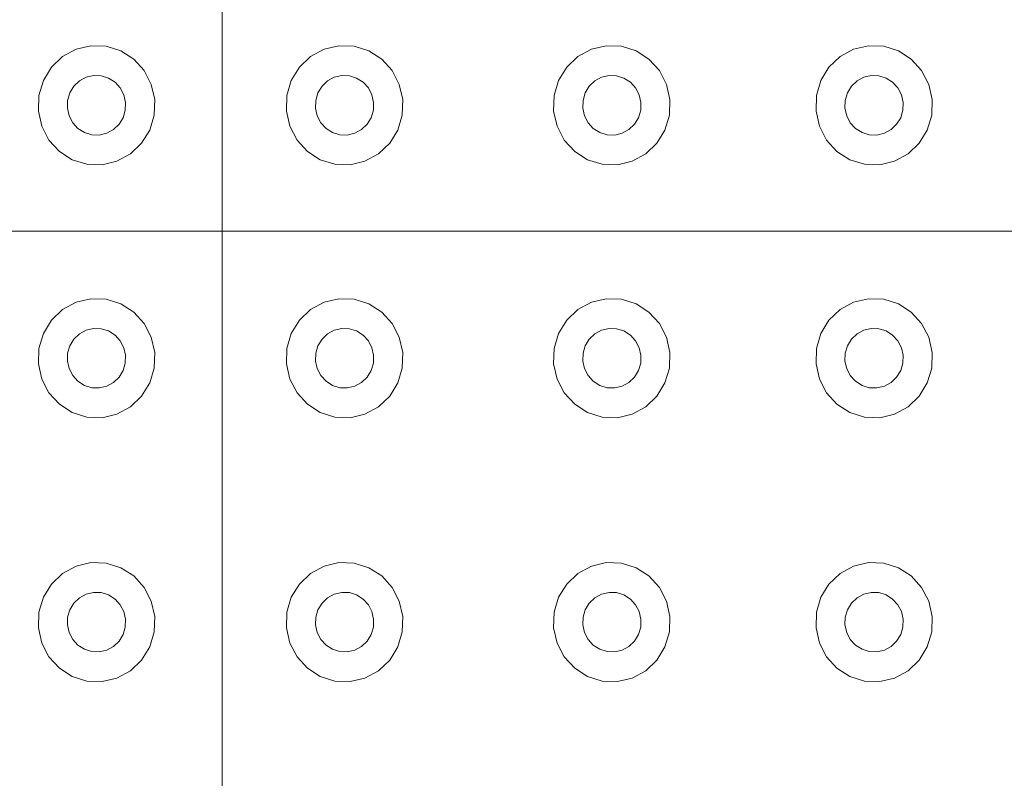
# Model space of a CAD drawing. Extents: x 5066 to 9756, y -2696 to -1109.
# Tile 161 of 248: x 9405.73 to 9406.107, y -2583.247 to -2582.956. Entities that reach past the tile are written whole.
import ezdxf

# ---------------------------------------------------------------- set-up
doc = ezdxf.new("R2010")
doc.units = 0
doc.header["$MEASUREMENT"] = 0
doc.layers.add('IFC-Elemento construtivo genérico-Contorno', color=253, linetype='CONTINUOUS', lineweight=5)

msp = doc.modelspace()

# ---------------------------------------------------------------- linework, layer by layer
at = {"layer": 'IFC-Elemento construtivo genérico-Contorno', "color": 8, "lineweight": 5}
for p, q in [((9405.80741, -2583.03726), (9405.80741, -2582.53725)), ((9405.74636, -2582.97037), (9405.75152, -2582.96757)), ((9405.75152, -2582.96757), (9405.75722, -2582.96622)), ((9405.75722, -2582.96622), (9405.76304, -2582.96642)), ((9405.76304, -2582.96642), (9405.76863, -2582.96817)), ((9405.76863, -2582.96817), (9405.77359, -2582.97133)), ((9405.84132, -2582.97037), (9405.84648, -2582.96757)), ((9405.84648, -2582.96757), (9405.85218, -2582.96622)), ((9405.85218, -2582.96622), (9405.858, -2582.96642)), ((9405.858, -2582.96642), (9405.86359, -2582.96817)), ((9405.86359, -2582.96817), (9405.86855, -2582.97133)), ((9405.94366, -2582.97037), (9405.94882, -2582.96757)), ((9405.94882, -2582.96757), (9405.95448, -2582.96622)), ((9405.95448, -2582.96622), (9405.96034, -2582.96642)), ((9405.96034, -2582.96642), (9405.96589, -2582.96817)), ((9405.96589, -2582.96817), (9405.97085, -2582.97133)), ((9406.04405, -2582.97037), (9406.04921, -2582.96757)), ((9406.04921, -2582.96757), (9406.05488, -2582.96622)), ((9406.05488, -2582.96622), (9406.06073, -2582.96642)), ((9406.06073, -2582.96642), (9406.06632, -2582.96817)), ((9406.06632, -2582.96817), (9406.07124, -2582.97133)), ((9405.7421, -2582.97445), (9405.74636, -2582.97037)), ((9405.77359, -2582.97133), (9405.77757, -2582.97571)), ((9405.83706, -2582.97445), (9405.84132, -2582.97037)), ((9405.86855, -2582.97133), (9405.87253, -2582.97571)), ((9405.93937, -2582.97445), (9405.94366, -2582.97037)), ((9405.97085, -2582.97133), (9405.97484, -2582.97571)), ((9406.03976, -2582.97445), (9406.04405, -2582.97037)), ((9406.07124, -2582.97133), (9406.07523, -2582.97571)), ((9405.73902, -2582.97952), (9405.7421, -2582.97445)), ((9405.77757, -2582.97571), (9405.7803, -2582.98098)), ((9405.83394, -2582.97952), (9405.83706, -2582.97445)), ((9405.87253, -2582.97571), (9405.87527, -2582.98098)), ((9405.93628, -2582.97952), (9405.93937, -2582.97445)), ((9405.97484, -2582.97571), (9405.97757, -2582.98098)), ((9406.03667, -2582.97952), (9406.03976, -2582.97445)), ((9406.07523, -2582.97571), (9406.078, -2582.98098)), ((9405.7373, -2582.98524), (9405.73902, -2582.97952)), ((9405.75073, -2582.98173), (9405.75284, -2582.97969)), ((9405.75284, -2582.97969), (9405.75542, -2582.97828)), ((9405.75542, -2582.97828), (9405.75827, -2582.97761)), ((9405.75827, -2582.97761), (9405.7612, -2582.97772)), ((9405.7612, -2582.97772), (9405.76398, -2582.97859)), ((9405.76398, -2582.97859), (9405.76648, -2582.98017)), ((9405.83226, -2582.98524), (9405.83394, -2582.97952)), ((9405.8457, -2582.98173), (9405.8478, -2582.97969)), ((9405.8478, -2582.97969), (9405.85038, -2582.97828)), ((9405.85038, -2582.97828), (9405.85323, -2582.97761)), ((9405.85323, -2582.97761), (9405.85616, -2582.97772)), ((9405.85616, -2582.97772), (9405.85894, -2582.97859)), ((9405.85894, -2582.97859), (9405.86144, -2582.98017)), ((9405.93456, -2582.98524), (9405.93628, -2582.97952)), ((9405.948, -2582.98173), (9405.95015, -2582.97969)), ((9405.95015, -2582.97969), (9405.95273, -2582.97828)), ((9405.95273, -2582.97828), (9405.95558, -2582.97761)), ((9405.95558, -2582.97761), (9405.95847, -2582.97772)), ((9405.95847, -2582.97772), (9405.96128, -2582.97859)), ((9405.96128, -2582.97859), (9405.96374, -2582.98017)), ((9406.03499, -2582.98524), (9406.03667, -2582.97952)), ((9406.04839, -2582.98173), (9406.05054, -2582.97969)), ((9406.05054, -2582.97969), (9406.05312, -2582.97828)), ((9406.05312, -2582.97828), (9406.05597, -2582.97761)), ((9406.05597, -2582.97761), (9406.0589, -2582.97772)), ((9406.0589, -2582.97772), (9406.06167, -2582.97859)), ((9406.06167, -2582.97859), (9406.06413, -2582.98017)), ((9405.74917, -2582.98426), (9405.75073, -2582.98173)), ((9405.76648, -2582.98017), (9405.76847, -2582.98236)), ((9405.76847, -2582.98236), (9405.76984, -2582.98499)), ((9405.7803, -2582.98098), (9405.78163, -2582.9868)), ((9405.84413, -2582.98426), (9405.8457, -2582.98173)), ((9405.86144, -2582.98017), (9405.86343, -2582.98236)), ((9405.86343, -2582.98236), (9405.8648, -2582.98499)), ((9405.87527, -2582.98098), (9405.87659, -2582.9868)), ((9405.94648, -2582.98426), (9405.948, -2582.98173)), ((9405.96374, -2582.98017), (9405.96573, -2582.98236)), ((9405.96573, -2582.98236), (9405.9671, -2582.98499)), ((9405.97757, -2582.98098), (9405.9789, -2582.9868)), ((9406.04687, -2582.98426), (9406.04839, -2582.98173)), ((9406.06413, -2582.98017), (9406.06613, -2582.98236)), ((9406.06613, -2582.98236), (9406.06753, -2582.98499)), ((9406.078, -2582.98098), (9406.07929, -2582.9868)), ((9405.7371, -2582.99121), (9405.7373, -2582.98524)), ((9405.74823, -2582.99011), (9405.74831, -2582.98712)), ((9405.74831, -2582.98712), (9405.74917, -2582.98426)), ((9405.76984, -2582.98499), (9405.7705, -2582.9879)), ((9405.7814, -2582.99278), (9405.78163, -2582.9868)), ((9405.83206, -2582.99121), (9405.83226, -2582.98524)), ((9405.8432, -2582.99011), (9405.84327, -2582.98712)), ((9405.84327, -2582.98712), (9405.84413, -2582.98426)), ((9405.8648, -2582.98499), (9405.86546, -2582.9879)), ((9405.87636, -2582.99278), (9405.87659, -2582.9868)), ((9405.93437, -2582.99121), (9405.93456, -2582.98524)), ((9405.9455, -2582.99011), (9405.94562, -2582.98712)), ((9405.94562, -2582.98712), (9405.94648, -2582.98426)), ((9405.9671, -2582.98499), (9405.96777, -2582.9879)), ((9405.9787, -2582.99278), (9405.9789, -2582.9868)), ((9406.0348, -2582.99121), (9406.03499, -2582.98524)), ((9406.04589, -2582.99011), (9406.04601, -2582.98712)), ((9406.04601, -2582.98712), (9406.04687, -2582.98426)), ((9406.06753, -2582.98499), (9406.06816, -2582.9879)), ((9406.07909, -2582.99278), (9406.07929, -2582.9868)), ((9405.7371, -2582.99121), (9405.73839, -2582.99703)), ((9405.74823, -2582.99011), (9405.7489, -2582.99302)), ((9405.76952, -2582.99375), (9405.77038, -2582.99089)), ((9405.77038, -2582.99089), (9405.7705, -2582.9879)), ((9405.83206, -2582.99121), (9405.83335, -2582.99703)), ((9405.8432, -2582.99011), (9405.84382, -2582.99302)), ((9405.86448, -2582.99375), (9405.86534, -2582.99089)), ((9405.86534, -2582.99089), (9405.86546, -2582.9879)), ((9405.93437, -2582.99121), (9405.9357, -2582.99703)), ((9405.9455, -2582.99011), (9405.94616, -2582.99302)), ((9405.96683, -2582.99375), (9405.96769, -2582.99089)), ((9405.96769, -2582.99089), (9405.96777, -2582.9879)), ((9406.0348, -2582.99121), (9406.03609, -2582.99703)), ((9406.04589, -2582.99011), (9406.04655, -2582.99302)), ((9406.06722, -2582.99375), (9406.06808, -2582.99089)), ((9406.06808, -2582.99089), (9406.06816, -2582.9879)), ((9405.7489, -2582.99302), (9405.75027, -2582.99566)), ((9405.768, -2582.99629), (9405.76952, -2582.99375)), ((9405.77972, -2582.99849), (9405.7814, -2582.99278)), ((9405.84382, -2582.99302), (9405.84523, -2582.99566)), ((9405.86296, -2582.99629), (9405.86448, -2582.99375)), ((9405.87468, -2582.99849), (9405.87636, -2582.99278)), ((9405.94616, -2582.99302), (9405.94753, -2582.99566)), ((9405.96527, -2582.99629), (9405.96683, -2582.99375)), ((9405.97698, -2582.99849), (9405.9787, -2582.99278)), ((9406.04655, -2582.99302), (9406.04792, -2582.99566)), ((9406.06566, -2582.99629), (9406.06722, -2582.99375)), ((9406.07741, -2582.99849), (9406.07909, -2582.99278)), ((9405.73839, -2582.99703), (9405.74116, -2583.00231)), ((9405.75027, -2582.99566), (9405.75226, -2582.99784)), ((9405.75226, -2582.99784), (9405.75472, -2582.99943)), ((9405.76327, -2582.99973), (9405.76585, -2582.99832)), ((9405.76585, -2582.99832), (9405.768, -2582.99629)), ((9405.77663, -2583.00356), (9405.77972, -2582.99849)), ((9405.83335, -2582.99703), (9405.83613, -2583.00231)), ((9405.84523, -2582.99566), (9405.84722, -2582.99784)), ((9405.84722, -2582.99784), (9405.84968, -2582.99943)), ((9405.85823, -2582.99973), (9405.86081, -2582.99832)), ((9405.86081, -2582.99832), (9405.86296, -2582.99629)), ((9405.87159, -2583.00356), (9405.87468, -2582.99849)), ((9405.9357, -2582.99703), (9405.93843, -2583.00231)), ((9405.94753, -2582.99566), (9405.94952, -2582.99784)), ((9405.94952, -2582.99784), (9405.95202, -2582.99943)), ((9405.96058, -2582.99973), (9405.96316, -2582.99832)), ((9405.96316, -2582.99832), (9405.96527, -2582.99629)), ((9405.9739, -2583.00356), (9405.97698, -2582.99849)), ((9406.03609, -2582.99703), (9406.03882, -2583.00231)), ((9406.04792, -2582.99566), (9406.04991, -2582.99784)), ((9406.04991, -2582.99784), (9406.05241, -2582.99943)), ((9406.06097, -2582.99973), (9406.06355, -2582.99832)), ((9406.06355, -2582.99832), (9406.06566, -2582.99629)), ((9406.07429, -2583.00356), (9406.07741, -2582.99849)), ((9405.74116, -2583.00231), (9405.74515, -2583.00668)), ((9405.75472, -2582.99943), (9405.75753, -2583.0003)), ((9405.75753, -2583.0003), (9405.76042, -2583.0004)), ((9405.76042, -2583.0004), (9405.76327, -2582.99973)), ((9405.83613, -2583.00231), (9405.84011, -2583.00668)), ((9405.84968, -2582.99943), (9405.85245, -2583.0003)), ((9405.85245, -2583.0003), (9405.85538, -2583.0004)), ((9405.85538, -2583.0004), (9405.85823, -2582.99973)), ((9405.93843, -2583.00231), (9405.94241, -2583.00668)), ((9405.95202, -2582.99943), (9405.9548, -2583.0003)), ((9405.9548, -2583.0003), (9405.95773, -2583.0004)), ((9405.95773, -2583.0004), (9405.96058, -2582.99973)), ((9406.03882, -2583.00231), (9406.0428, -2583.00668)), ((9406.05241, -2582.99943), (9406.05519, -2583.0003)), ((9406.05519, -2583.0003), (9406.05812, -2583.0004)), ((9406.05812, -2583.0004), (9406.06097, -2582.99973)), ((9405.77234, -2583.00764), (9405.77663, -2583.00356)), ((9405.8673, -2583.00764), (9405.87159, -2583.00356)), ((9405.96964, -2583.00764), (9405.9739, -2583.00356)), ((9406.07003, -2583.00764), (9406.07429, -2583.00356)), ((9405.74515, -2583.00668), (9405.75007, -2583.00985)), ((9405.75007, -2583.00985), (9405.75566, -2583.01159)), ((9405.76718, -2583.01045), (9405.77234, -2583.00764)), ((9405.84015, -2583.00671), (9405.84503, -2583.00985)), ((9405.84503, -2583.00985), (9405.85062, -2583.01159)), ((9405.86214, -2583.01045), (9405.8673, -2583.00764)), ((9405.94241, -2583.00668), (9405.94738, -2583.00985)), ((9405.94738, -2583.00985), (9405.95296, -2583.01159)), ((9405.96448, -2583.01045), (9405.96964, -2583.00764)), ((9406.0428, -2583.00668), (9406.04777, -2583.00985)), ((9406.04777, -2583.00985), (9406.05335, -2583.01159)), ((9406.06488, -2583.01045), (9406.07003, -2583.00764)), ((9405.75566, -2583.01159), (9405.76152, -2583.01179)), ((9405.76152, -2583.01179), (9405.76718, -2583.01045)), ((9405.85062, -2583.01159), (9405.85648, -2583.01179)), ((9405.85648, -2583.01179), (9405.86214, -2583.01045)), ((9405.95296, -2583.01159), (9405.95878, -2583.01179)), ((9405.95878, -2583.01179), (9405.96448, -2583.01045)), ((9406.05335, -2583.01159), (9406.05921, -2583.01179)), ((9406.05921, -2583.01179), (9406.06488, -2583.01045)), ((9405.55667, -2583.03726), (9405.80741, -2583.03726)), ((9405.80741, -2583.03726), (9406.30741, -2583.03726)), ((9405.80741, -2583.53726), (9405.80741, -2583.03726)), ((9405.74636, -2583.06721), (9405.75152, -2583.0644)), ((9405.75152, -2583.0644), (9405.75722, -2583.06306)), ((9405.75722, -2583.06306), (9405.76304, -2583.06326)), ((9405.76304, -2583.06326), (9405.76863, -2583.06501)), ((9405.76863, -2583.06501), (9405.77359, -2583.06818)), ((9405.84132, -2583.06721), (9405.84648, -2583.0644)), ((9405.84648, -2583.0644), (9405.85218, -2583.06306)), ((9405.85218, -2583.06306), (9405.858, -2583.06326)), ((9405.858, -2583.06326), (9405.86359, -2583.06501)), ((9405.86359, -2583.06501), (9405.86855, -2583.06818)), ((9405.94366, -2583.06721), (9405.94882, -2583.0644)), ((9405.94882, -2583.0644), (9405.95448, -2583.06306)), ((9405.95448, -2583.06306), (9405.96034, -2583.06326)), ((9405.96034, -2583.06326), (9405.96589, -2583.06501)), ((9405.96589, -2583.06501), (9405.97085, -2583.06818)), ((9406.04405, -2583.06721), (9406.04921, -2583.0644)), ((9406.04921, -2583.0644), (9406.05488, -2583.06306)), ((9406.05488, -2583.06306), (9406.06073, -2583.06326)), ((9406.06073, -2583.06326), (9406.06632, -2583.06501)), ((9406.06632, -2583.06501), (9406.07124, -2583.06818)), ((9405.7421, -2583.07129), (9405.74636, -2583.06721)), ((9405.77359, -2583.06818), (9405.77757, -2583.07254)), ((9405.83706, -2583.07129), (9405.84132, -2583.06721)), ((9405.86855, -2583.06818), (9405.87253, -2583.07254)), ((9405.93937, -2583.07129), (9405.94366, -2583.06721)), ((9405.97085, -2583.06818), (9405.97484, -2583.07254)), ((9406.03976, -2583.07129), (9406.04405, -2583.06721)), ((9406.07124, -2583.06818), (9406.07523, -2583.07254)), ((9405.73902, -2583.07636), (9405.7421, -2583.07129)), ((9405.77757, -2583.07254), (9405.7803, -2583.07782)), ((9405.83394, -2583.07636), (9405.83706, -2583.07129)), ((9405.87253, -2583.07254), (9405.87527, -2583.07782)), ((9405.93628, -2583.07636), (9405.93937, -2583.07129)), ((9405.97484, -2583.07254), (9405.97757, -2583.07782)), ((9406.03667, -2583.07636), (9406.03976, -2583.07129)), ((9406.07523, -2583.07254), (9406.078, -2583.07782)), ((9405.7373, -2583.08208), (9405.73902, -2583.07636)), ((9405.75073, -2583.07857), (9405.75284, -2583.07653)), ((9405.75284, -2583.07653), (9405.75542, -2583.07512)), ((9405.75542, -2583.07512), (9405.75827, -2583.07445)), ((9405.75827, -2583.07445), (9405.7612, -2583.07455)), ((9405.7612, -2583.07455), (9405.76398, -2583.07543)), ((9405.76398, -2583.07543), (9405.76648, -2583.07701)), ((9405.76648, -2583.07701), (9405.76847, -2583.07919)), ((9405.7803, -2583.07782), (9405.78163, -2583.08364)), ((9405.83226, -2583.08208), (9405.83394, -2583.07636)), ((9405.8457, -2583.07857), (9405.8478, -2583.07653)), ((9405.8478, -2583.07653), (9405.85038, -2583.07512)), ((9405.85038, -2583.07512), (9405.85323, -2583.07445)), ((9405.85323, -2583.07445), (9405.85616, -2583.07455)), ((9405.85616, -2583.07455), (9405.85894, -2583.07543)), ((9405.85894, -2583.07543), (9405.86144, -2583.07701)), ((9405.86144, -2583.07701), (9405.86343, -2583.07919)), ((9405.87527, -2583.07782), (9405.87659, -2583.08364)), ((9405.93456, -2583.08208), (9405.93628, -2583.07636)), ((9405.948, -2583.07857), (9405.95015, -2583.07653)), ((9405.95015, -2583.07653), (9405.95273, -2583.07512)), ((9405.95273, -2583.07512), (9405.95558, -2583.07445)), ((9405.95558, -2583.07445), (9405.95847, -2583.07455)), ((9405.95847, -2583.07455), (9405.96128, -2583.07543)), ((9405.96128, -2583.07543), (9405.96374, -2583.07701)), ((9405.96374, -2583.07701), (9405.96573, -2583.07919)), ((9405.97757, -2583.07782), (9405.9789, -2583.08364)), ((9406.03499, -2583.08208), (9406.03667, -2583.07636)), ((9406.04839, -2583.07857), (9406.05054, -2583.07653)), ((9406.05054, -2583.07653), (9406.05312, -2583.07512)), ((9406.05312, -2583.07512), (9406.05597, -2583.07445)), ((9406.05597, -2583.07445), (9406.0589, -2583.07455)), ((9406.0589, -2583.07455), (9406.06167, -2583.07543)), ((9406.06167, -2583.07543), (9406.06413, -2583.07701)), ((9406.06413, -2583.07701), (9406.06613, -2583.07919)), ((9406.078, -2583.07782), (9406.07929, -2583.08364)), ((9405.74831, -2583.08396), (9405.74917, -2583.0811)), ((9405.74917, -2583.0811), (9405.75073, -2583.07857)), ((9405.76847, -2583.07919), (9405.76984, -2583.08183)), ((9405.76984, -2583.08183), (9405.7705, -2583.08474)), ((9405.84327, -2583.08396), (9405.84413, -2583.0811)), ((9405.84413, -2583.0811), (9405.8457, -2583.07857)), ((9405.86343, -2583.07919), (9405.8648, -2583.08183)), ((9405.8648, -2583.08183), (9405.86546, -2583.08474)), ((9405.94562, -2583.08396), (9405.94648, -2583.0811)), ((9405.94648, -2583.0811), (9405.948, -2583.07857)), ((9405.96573, -2583.07919), (9405.9671, -2583.08183)), ((9405.9671, -2583.08183), (9405.96777, -2583.08474)), ((9406.04601, -2583.08396), (9406.04687, -2583.0811)), ((9406.04687, -2583.0811), (9406.04839, -2583.07857)), ((9406.06613, -2583.07919), (9406.06753, -2583.08183)), ((9406.06753, -2583.08183), (9406.06816, -2583.08474)), ((9405.7371, -2583.08805), (9405.7373, -2583.08208)), ((9405.74823, -2583.08695), (9405.74831, -2583.08396)), ((9405.77038, -2583.08773), (9405.7705, -2583.08474)), ((9405.7814, -2583.08962), (9405.78163, -2583.08364)), ((9405.83206, -2583.08805), (9405.83226, -2583.08208)), ((9405.8432, -2583.08695), (9405.84327, -2583.08396)), ((9405.86534, -2583.08773), (9405.86546, -2583.08474)), ((9405.87636, -2583.08962), (9405.87659, -2583.08364)), ((9405.93437, -2583.08805), (9405.93456, -2583.08208)), ((9405.9455, -2583.08695), (9405.94562, -2583.08396)), ((9405.96769, -2583.08773), (9405.96777, -2583.08474)), ((9405.9787, -2583.08962), (9405.9789, -2583.08364)), ((9406.0348, -2583.08805), (9406.03499, -2583.08208)), ((9406.04589, -2583.08695), (9406.04601, -2583.08396)), ((9406.06808, -2583.08773), (9406.06816, -2583.08474)), ((9406.07909, -2583.08962), (9406.07929, -2583.08364)), ((9405.7371, -2583.08805), (9405.73839, -2583.09387)), ((9405.74823, -2583.08695), (9405.7489, -2583.08986)), ((9405.76952, -2583.09059), (9405.77038, -2583.08773)), ((9405.83206, -2583.08805), (9405.83335, -2583.09387)), ((9405.8432, -2583.08695), (9405.84382, -2583.08986)), ((9405.86448, -2583.09059), (9405.86534, -2583.08773)), ((9405.93437, -2583.08805), (9405.9357, -2583.09387)), ((9405.9455, -2583.08695), (9405.94616, -2583.08986)), ((9405.96683, -2583.09059), (9405.96769, -2583.08773)), ((9406.0348, -2583.08805), (9406.03609, -2583.09387)), ((9406.04589, -2583.08695), (9406.04655, -2583.08986)), ((9406.06722, -2583.09059), (9406.06808, -2583.08773)), ((9405.7489, -2583.08986), (9405.75027, -2583.0925)), ((9405.75027, -2583.0925), (9405.75226, -2583.09468)), ((9405.76585, -2583.09516), (9405.768, -2583.09312)), ((9405.768, -2583.09312), (9405.76952, -2583.09059)), ((9405.77972, -2583.09533), (9405.7814, -2583.08962)), ((9405.84382, -2583.08986), (9405.84523, -2583.0925)), ((9405.84523, -2583.0925), (9405.84722, -2583.09468)), ((9405.86081, -2583.09516), (9405.86296, -2583.09312)), ((9405.86296, -2583.09312), (9405.86448, -2583.09059)), ((9405.87468, -2583.09533), (9405.87636, -2583.08962)), ((9405.94616, -2583.08986), (9405.94753, -2583.0925)), ((9405.94753, -2583.0925), (9405.94952, -2583.09468)), ((9405.96316, -2583.09516), (9405.96527, -2583.09312)), ((9405.96527, -2583.09312), (9405.96683, -2583.09059)), ((9405.97698, -2583.09533), (9405.9787, -2583.08962)), ((9406.04655, -2583.08986), (9406.04792, -2583.0925)), ((9406.04792, -2583.0925), (9406.04991, -2583.09468)), ((9406.06355, -2583.09516), (9406.06566, -2583.09312)), ((9406.06566, -2583.09312), (9406.06722, -2583.09059)), ((9406.07741, -2583.09533), (9406.07909, -2583.08962)), ((9405.73839, -2583.09387), (9405.74116, -2583.09915)), ((9405.75226, -2583.09468), (9405.75472, -2583.09626)), ((9405.75472, -2583.09626), (9405.75753, -2583.09714)), ((9405.76042, -2583.09724), (9405.76327, -2583.09656)), ((9405.76327, -2583.09656), (9405.76585, -2583.09516)), ((9405.77663, -2583.1004), (9405.77972, -2583.09533)), ((9405.83335, -2583.09387), (9405.83613, -2583.09915)), ((9405.84722, -2583.09468), (9405.84968, -2583.09626)), ((9405.84968, -2583.09626), (9405.85245, -2583.09714)), ((9405.85538, -2583.09724), (9405.85823, -2583.09656)), ((9405.85823, -2583.09656), (9405.86081, -2583.09516)), ((9405.87159, -2583.1004), (9405.87468, -2583.09533)), ((9405.9357, -2583.09387), (9405.93843, -2583.09915)), ((9405.94952, -2583.09468), (9405.95202, -2583.09626)), ((9405.95202, -2583.09626), (9405.9548, -2583.09714)), ((9405.95773, -2583.09724), (9405.96058, -2583.09656)), ((9405.96058, -2583.09656), (9405.96316, -2583.09516)), ((9405.9739, -2583.1004), (9405.97698, -2583.09533)), ((9406.03609, -2583.09387), (9406.03882, -2583.09915)), ((9406.04991, -2583.09468), (9406.05241, -2583.09626)), ((9406.05241, -2583.09626), (9406.05519, -2583.09714)), ((9406.05812, -2583.09724), (9406.06097, -2583.09656)), ((9406.06097, -2583.09656), (9406.06355, -2583.09516)), ((9406.07429, -2583.1004), (9406.07741, -2583.09533)), ((9405.74116, -2583.09915), (9405.74515, -2583.10352)), ((9405.75753, -2583.09714), (9405.76042, -2583.09724)), ((9405.77234, -2583.10448), (9405.77663, -2583.1004)), ((9405.83613, -2583.09915), (9405.84011, -2583.10352)), ((9405.85245, -2583.09714), (9405.85538, -2583.09724)), ((9405.8673, -2583.10448), (9405.87159, -2583.1004)), ((9405.93843, -2583.09915), (9405.94241, -2583.10352)), ((9405.9548, -2583.09714), (9405.95773, -2583.09724)), ((9405.96964, -2583.10448), (9405.9739, -2583.1004)), ((9406.03882, -2583.09915), (9406.0428, -2583.10352)), ((9406.05519, -2583.09714), (9406.05812, -2583.09724)), ((9406.07003, -2583.10448), (9406.07429, -2583.1004)), ((9405.74515, -2583.10352), (9405.75007, -2583.10668)), ((9405.76718, -2583.10729), (9405.77234, -2583.10448)), ((9405.84011, -2583.10352), (9405.84503, -2583.10668)), ((9405.86214, -2583.10729), (9405.8673, -2583.10448)), ((9405.94241, -2583.10352), (9405.94738, -2583.10668)), ((9405.96448, -2583.10729), (9405.96964, -2583.10448)), ((9406.0428, -2583.10352), (9406.04777, -2583.10668)), ((9406.06488, -2583.10729), (9406.07003, -2583.10448)), ((9405.75007, -2583.10668), (9405.75566, -2583.10842)), ((9405.76152, -2583.10863), (9405.76718, -2583.10729)), ((9405.84503, -2583.10668), (9405.85062, -2583.10842)), ((9405.85648, -2583.10863), (9405.86214, -2583.10729)), ((9405.94738, -2583.10668), (9405.95296, -2583.10842)), ((9405.95878, -2583.10863), (9405.96448, -2583.10729)), ((9406.04777, -2583.10668), (9406.05335, -2583.10842)), ((9406.05921, -2583.10863), (9406.06488, -2583.10729)), ((9405.75566, -2583.10842), (9405.76152, -2583.10863)), ((9405.85062, -2583.10842), (9405.85648, -2583.10863)), ((9405.95296, -2583.10842), (9405.95878, -2583.10863)), ((9406.05335, -2583.10842), (9406.05921, -2583.10863)), ((9405.75152, -2583.16548), (9405.75722, -2583.16413)), ((9405.75722, -2583.16413), (9405.76304, -2583.16434)), ((9405.76304, -2583.16434), (9405.76863, -2583.16608)), ((9405.84648, -2583.16548), (9405.85218, -2583.16413)), ((9405.85218, -2583.16413), (9405.858, -2583.16434)), ((9405.858, -2583.16434), (9405.86359, -2583.16608)), ((9405.94882, -2583.16548), (9405.95448, -2583.16413)), ((9405.95448, -2583.16413), (9405.96034, -2583.16434)), ((9405.96034, -2583.16434), (9405.96589, -2583.16608)), ((9406.04921, -2583.16548), (9406.05488, -2583.16413)), ((9406.05488, -2583.16413), (9406.06073, -2583.16434)), ((9406.06073, -2583.16434), (9406.06632, -2583.16608)), ((9405.7421, -2583.17237), (9405.74636, -2583.16829)), ((9405.74636, -2583.16829), (9405.75152, -2583.16548)), ((9405.76863, -2583.16608), (9405.77359, -2583.16925)), ((9405.83706, -2583.17237), (9405.84132, -2583.16829)), ((9405.84132, -2583.16829), (9405.84648, -2583.16548)), ((9405.86359, -2583.16608), (9405.86855, -2583.16925)), ((9405.93937, -2583.17237), (9405.94366, -2583.16829)), ((9405.94366, -2583.16829), (9405.94882, -2583.16548)), ((9405.96589, -2583.16608), (9405.97085, -2583.16925)), ((9406.03976, -2583.17237), (9406.04405, -2583.16829)), ((9406.04405, -2583.16829), (9406.04921, -2583.16548)), ((9406.06632, -2583.16608), (9406.07124, -2583.16925)), ((9405.77359, -2583.16925), (9405.77757, -2583.17362)), ((9405.86855, -2583.16925), (9405.87253, -2583.17362)), ((9405.97085, -2583.16925), (9405.97484, -2583.17362)), ((9406.07124, -2583.16925), (9406.07523, -2583.17362)), ((9405.73902, -2583.17743), (9405.7421, -2583.17237)), ((9405.75542, -2583.1762), (9405.75827, -2583.17552)), ((9405.75827, -2583.17552), (9405.7612, -2583.17563)), ((9405.7612, -2583.17563), (9405.76398, -2583.1765)), ((9405.77757, -2583.17362), (9405.7803, -2583.17889)), ((9405.83394, -2583.17743), (9405.83706, -2583.17237)), ((9405.85038, -2583.1762), (9405.85323, -2583.17552)), ((9405.85323, -2583.17552), (9405.85616, -2583.17563)), ((9405.85616, -2583.17563), (9405.85894, -2583.1765)), ((9405.87253, -2583.17362), (9405.87527, -2583.17889)), ((9405.93628, -2583.17743), (9405.93937, -2583.17237)), ((9405.95273, -2583.1762), (9405.95558, -2583.17552)), ((9405.95558, -2583.17552), (9405.95847, -2583.17563)), ((9405.95847, -2583.17563), (9405.96128, -2583.1765)), ((9405.97484, -2583.17362), (9405.97757, -2583.17889)), ((9406.03667, -2583.17743), (9406.03976, -2583.17237)), ((9406.05312, -2583.1762), (9406.05597, -2583.17552)), ((9406.05597, -2583.17552), (9406.0589, -2583.17563)), ((9406.0589, -2583.17563), (9406.06167, -2583.1765)), ((9406.07523, -2583.17362), (9406.078, -2583.17889)), ((9405.7373, -2583.18315), (9405.73902, -2583.17743)), ((9405.74917, -2583.18218), (9405.75073, -2583.17964)), ((9405.75073, -2583.17964), (9405.75284, -2583.1776)), ((9405.75284, -2583.1776), (9405.75542, -2583.1762)), ((9405.76398, -2583.1765), (9405.76648, -2583.17808)), ((9405.76648, -2583.17808), (9405.76847, -2583.18027)), ((9405.7803, -2583.17889), (9405.78163, -2583.18472)), ((9405.83226, -2583.18315), (9405.83394, -2583.17743)), ((9405.84413, -2583.18218), (9405.8457, -2583.17964)), ((9405.8457, -2583.17964), (9405.8478, -2583.1776)), ((9405.8478, -2583.1776), (9405.85038, -2583.1762)), ((9405.85894, -2583.1765), (9405.86144, -2583.17808)), ((9405.86144, -2583.17808), (9405.86343, -2583.18027)), ((9405.87527, -2583.17889), (9405.87659, -2583.18472)), ((9405.93456, -2583.18315), (9405.93628, -2583.17743)), ((9405.94648, -2583.18218), (9405.948, -2583.17964)), ((9405.948, -2583.17964), (9405.95015, -2583.1776)), ((9405.95015, -2583.1776), (9405.95273, -2583.1762)), ((9405.96128, -2583.1765), (9405.96374, -2583.17808)), ((9405.96374, -2583.17808), (9405.96573, -2583.18027)), ((9405.97757, -2583.17889), (9405.9789, -2583.18472)), ((9406.03499, -2583.18315), (9406.03667, -2583.17743)), ((9406.04687, -2583.18218), (9406.04839, -2583.17964)), ((9406.04839, -2583.17964), (9406.05054, -2583.1776)), ((9406.05054, -2583.1776), (9406.05312, -2583.1762)), ((9406.06167, -2583.1765), (9406.06413, -2583.17808)), ((9406.06413, -2583.17808), (9406.06613, -2583.18027)), ((9406.078, -2583.17889), (9406.07929, -2583.18472)), ((9405.7371, -2583.18912), (9405.7373, -2583.18315)), ((9405.74831, -2583.18504), (9405.74917, -2583.18218)), ((9405.76847, -2583.18027), (9405.76984, -2583.18291)), ((9405.76984, -2583.18291), (9405.7705, -2583.18582)), ((9405.83206, -2583.18912), (9405.83226, -2583.18315)), ((9405.84327, -2583.18504), (9405.84413, -2583.18218)), ((9405.86343, -2583.18027), (9405.8648, -2583.18291)), ((9405.8648, -2583.18291), (9405.86546, -2583.18582)), ((9405.93437, -2583.18912), (9405.93456, -2583.18315)), ((9405.94562, -2583.18504), (9405.94648, -2583.18218)), ((9405.96573, -2583.18027), (9405.9671, -2583.18291)), ((9405.9671, -2583.18291), (9405.96777, -2583.18582)), ((9406.0348, -2583.18912), (9406.03499, -2583.18315)), ((9406.04601, -2583.18504), (9406.04687, -2583.18218)), ((9406.06613, -2583.18027), (9406.06753, -2583.18291)), ((9406.06753, -2583.18291), (9406.06816, -2583.18582)), ((9405.74823, -2583.18802), (9405.74831, -2583.18504)), ((9405.77038, -2583.18881), (9405.7705, -2583.18582)), ((9405.7814, -2583.19069), (9405.78163, -2583.18472)), ((9405.8432, -2583.18802), (9405.84327, -2583.18504)), ((9405.86534, -2583.18881), (9405.86546, -2583.18582)), ((9405.87636, -2583.19069), (9405.87659, -2583.18472)), ((9405.9455, -2583.18802), (9405.94562, -2583.18504)), ((9405.96769, -2583.18881), (9405.96777, -2583.18582)), ((9405.9787, -2583.19069), (9405.9789, -2583.18472)), ((9406.04589, -2583.18802), (9406.04601, -2583.18504)), ((9406.06808, -2583.18881), (9406.06816, -2583.18582)), ((9406.07909, -2583.19069), (9406.07929, -2583.18472)), ((9405.7371, -2583.18912), (9405.73839, -2583.19495)), ((9405.74823, -2583.18802), (9405.7489, -2583.19093)), ((9405.7489, -2583.19093), (9405.75027, -2583.19357)), ((9405.76952, -2583.19166), (9405.77038, -2583.18881)), ((9405.77972, -2583.1964), (9405.7814, -2583.19069)), ((9405.83206, -2583.18912), (9405.83335, -2583.19495)), ((9405.8432, -2583.18802), (9405.84382, -2583.19093)), ((9405.84382, -2583.19093), (9405.84523, -2583.19357)), ((9405.86448, -2583.19166), (9405.86534, -2583.18881)), ((9405.87468, -2583.1964), (9405.87636, -2583.19069)), ((9405.93437, -2583.18912), (9405.9357, -2583.19495)), ((9405.9455, -2583.18802), (9405.94616, -2583.19093)), ((9405.94616, -2583.19093), (9405.94753, -2583.19357)), ((9405.96683, -2583.19166), (9405.96769, -2583.18881)), ((9405.97698, -2583.1964), (9405.9787, -2583.19069)), ((9406.0348, -2583.18912), (9406.03609, -2583.19495)), ((9406.04589, -2583.18802), (9406.04655, -2583.19093)), ((9406.04655, -2583.19093), (9406.04792, -2583.19357)), ((9406.06722, -2583.19166), (9406.06808, -2583.18881)), ((9406.07741, -2583.1964), (9406.07909, -2583.19069)), ((9405.73839, -2583.19495), (9405.74116, -2583.20022)), ((9405.75027, -2583.19357), (9405.75226, -2583.19575)), ((9405.76585, -2583.19624), (9405.768, -2583.1942)), ((9405.768, -2583.1942), (9405.76952, -2583.19166)), ((9405.83335, -2583.19495), (9405.83613, -2583.20022)), ((9405.84523, -2583.19357), (9405.84722, -2583.19575)), ((9405.86081, -2583.19624), (9405.86296, -2583.1942)), ((9405.86296, -2583.1942), (9405.86448, -2583.19166)), ((9405.9357, -2583.19495), (9405.93843, -2583.20022)), ((9405.94753, -2583.19357), (9405.94952, -2583.19575)), ((9405.96316, -2583.19624), (9405.96527, -2583.1942)), ((9405.96527, -2583.1942), (9405.96683, -2583.19166)), ((9406.03609, -2583.19495), (9406.03882, -2583.20022)), ((9406.04792, -2583.19357), (9406.04991, -2583.19575)), ((9406.06355, -2583.19624), (9406.06566, -2583.1942)), ((9406.06566, -2583.1942), (9406.06722, -2583.19166)), ((9405.75226, -2583.19575), (9405.75472, -2583.19734)), ((9405.75472, -2583.19734), (9405.75753, -2583.19821)), ((9405.75753, -2583.19821), (9405.76042, -2583.19831)), ((9405.76042, -2583.19831), (9405.76327, -2583.19764)), ((9405.76327, -2583.19764), (9405.76585, -2583.19624)), ((9405.77663, -2583.20148), (9405.77972, -2583.1964)), ((9405.84722, -2583.19575), (9405.84968, -2583.19734)), ((9405.84968, -2583.19734), (9405.85245, -2583.19821)), ((9405.85245, -2583.19821), (9405.85538, -2583.19831)), ((9405.85538, -2583.19831), (9405.85823, -2583.19764)), ((9405.85823, -2583.19764), (9405.86081, -2583.19624)), ((9405.87159, -2583.20148), (9405.87468, -2583.1964)), ((9405.94952, -2583.19575), (9405.95202, -2583.19734)), ((9405.95202, -2583.19734), (9405.9548, -2583.19821)), ((9405.9548, -2583.19821), (9405.95773, -2583.19831)), ((9405.95773, -2583.19831), (9405.96058, -2583.19764)), ((9405.96058, -2583.19764), (9405.96316, -2583.19624)), ((9405.9739, -2583.20148), (9405.97698, -2583.1964)), ((9406.04991, -2583.19575), (9406.05241, -2583.19734)), ((9406.05241, -2583.19734), (9406.05519, -2583.19821)), ((9406.05519, -2583.19821), (9406.05812, -2583.19831)), ((9406.05812, -2583.19831), (9406.06097, -2583.19764)), ((9406.06097, -2583.19764), (9406.06355, -2583.19624)), ((9406.07429, -2583.20148), (9406.07741, -2583.1964)), ((9405.74116, -2583.20022), (9405.74515, -2583.20459)), ((9405.77234, -2583.20555), (9405.77663, -2583.20148)), ((9405.83613, -2583.20022), (9405.84011, -2583.20459)), ((9405.8673, -2583.20555), (9405.87159, -2583.20148)), ((9405.93843, -2583.20022), (9405.94241, -2583.20459)), ((9405.96964, -2583.20555), (9405.9739, -2583.20148)), ((9406.03882, -2583.20022), (9406.0428, -2583.20459)), ((9406.07003, -2583.20555), (9406.07429, -2583.20148)), ((9405.74515, -2583.20459), (9405.75007, -2583.20776)), ((9405.76718, -2583.20836), (9405.77234, -2583.20555)), ((9405.84011, -2583.20459), (9405.84503, -2583.20776)), ((9405.86214, -2583.20836), (9405.8673, -2583.20555)), ((9405.94241, -2583.20459), (9405.94738, -2583.20776)), ((9405.96448, -2583.20836), (9405.96964, -2583.20555)), ((9406.0428, -2583.20459), (9406.04777, -2583.20776)), ((9406.06488, -2583.20836), (9406.07003, -2583.20555)), ((9405.75007, -2583.20776), (9405.75566, -2583.2095)), ((9405.75566, -2583.2095), (9405.76152, -2583.20971)), ((9405.76152, -2583.20971), (9405.76718, -2583.20836)), ((9405.84503, -2583.20776), (9405.85062, -2583.2095)), ((9405.85062, -2583.2095), (9405.85648, -2583.20971)), ((9405.85648, -2583.20971), (9405.86214, -2583.20836)), ((9405.94738, -2583.20776), (9405.95296, -2583.2095)), ((9405.95296, -2583.2095), (9405.95878, -2583.20971)), ((9405.95878, -2583.20971), (9405.96448, -2583.20836)), ((9406.04777, -2583.20776), (9406.05335, -2583.2095)), ((9406.05335, -2583.2095), (9406.05921, -2583.20971)), ((9406.05921, -2583.20971), (9406.06488, -2583.20836))]:
    msp.add_line(p, q, dxfattribs=at)

doc.saveas('drawing.dxf')
